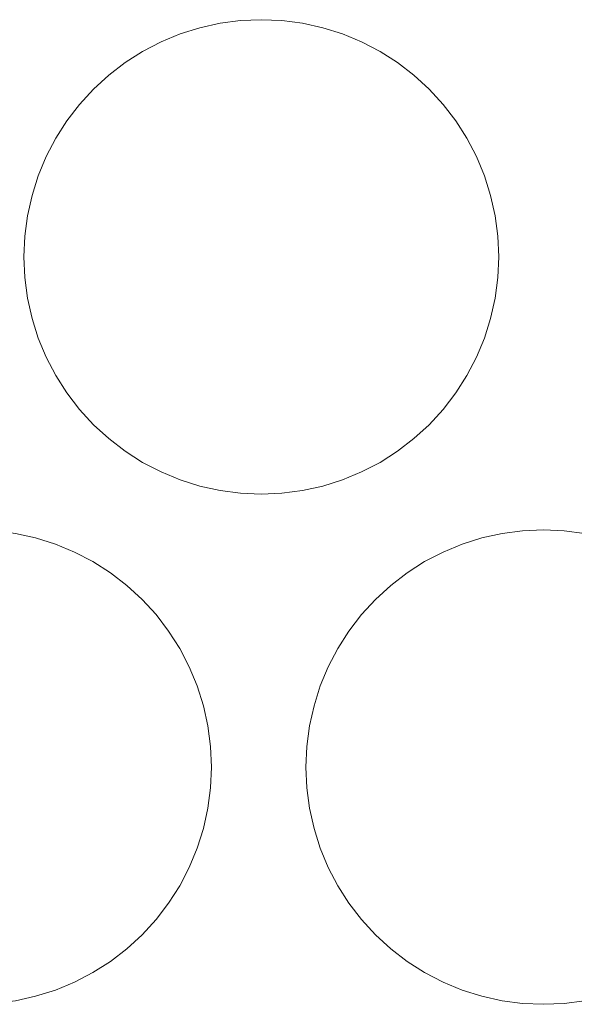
# Model space of a CAD drawing. Header units: millimetres. Extents: x -865 to 866, y -41 to 38.
# Tile 155 of 192: x 535 to 557, y -40 to -2. Entities that reach past the tile are written whole.
import ezdxf

# ---------------------------------------------------------------- set-up
doc = ezdxf.new("R2010")
doc.units = ezdxf.units.MM
doc.header["$LTSCALE"] = 5.08
doc.layers.add('Lighting-LED', color=7, linetype='Continuous', lineweight=5, true_color=0x000000)

# ---------------------------------------------------------------- blocks, each defined once
blk = doc.blocks.new('Group-2-1')
at = {"layer": 'Lighting-LED', "color": 18, "linetype": 'Continuous', "lineweight": 5}
for points, invisible_edges in [([(-25052.595, 11212.431, -183.913), (-25051.803, 11212.607, -183.913), (-25050.999, 11212.713, -183.913), (-25050.188, 11203.448, -183.913)], 12), ([(-25050.999, 11212.713, -180.738), (-25051.803, 11212.607, -180.738), (-25052.595, 11212.431, -180.738), (-25050.188, 11203.448, -180.738)], 12), ([(-25051.803, 11212.607, -180.738), (-25051.803, 11212.607, -183.913), (-25052.595, 11212.431, -183.913), (-25052.595, 11212.431, -180.738)], 5), ([(-25050.999, 11212.713, -180.738), (-25050.999, 11212.713, -183.913), (-25051.803, 11212.607, -183.913), (-25051.803, 11212.607, -180.738)], 5), ([(-25050.999, 11212.713, -183.913), (-25050.188, 11212.748, -183.913), (-25049.378, 11212.713, -183.913), (-25050.188, 11203.448, -183.913)], 12), ([(-25050.188, 11212.748, -180.738), (-25050.188, 11212.748, -183.913), (-25050.999, 11212.713, -183.913), (-25050.999, 11212.713, -180.738)], 5), ([(-25049.378, 11212.713, -180.738), (-25050.188, 11212.748, -180.738), (-25050.999, 11212.713, -180.738), (-25050.188, 11203.448, -180.738)], 12), ([(-25049.378, 11212.713, -180.738), (-25049.378, 11212.713, -183.913), (-25050.188, 11212.748, -183.913), (-25050.188, 11212.748, -180.738)], 5), ([(-25049.378, 11212.713, -183.913), (-25048.573, 11212.607, -183.913), (-25047.781, 11212.431, -183.913), (-25050.188, 11203.448, -183.913)], 12), ([(-25047.781, 11212.431, -180.738), (-25048.573, 11212.607, -180.738), (-25049.378, 11212.713, -180.738), (-25050.188, 11203.448, -180.738)], 12), ([(-25048.573, 11212.607, -180.738), (-25048.573, 11212.607, -183.913), (-25049.378, 11212.713, -183.913), (-25049.378, 11212.713, -180.738)], 5), ([(-25047.781, 11212.431, -180.738), (-25047.781, 11212.431, -183.913), (-25048.573, 11212.607, -183.913), (-25048.573, 11212.607, -180.738)], 5), ([(-25054.118, 11211.877, -183.913), (-25053.369, 11212.188, -183.913), (-25052.595, 11212.431, -183.913), (-25050.188, 11203.448, -183.913)], 12), ([(-25052.595, 11212.431, -180.738), (-25053.369, 11212.188, -180.738), (-25054.118, 11211.877, -180.738), (-25050.188, 11203.448, -180.738)], 12), ([(-25053.369, 11212.188, -180.738), (-25053.369, 11212.188, -183.913), (-25054.118, 11211.877, -183.913), (-25054.118, 11211.877, -180.738)], 5), ([(-25052.595, 11212.431, -180.738), (-25052.595, 11212.431, -183.913), (-25053.369, 11212.188, -183.913), (-25053.369, 11212.188, -180.738)], 5), ([(-25047.781, 11212.431, -183.913), (-25047.007, 11212.188, -183.913), (-25046.258, 11211.877, -183.913), (-25050.188, 11203.448, -183.913)], 12), ([(-25046.258, 11211.877, -180.738), (-25047.007, 11212.188, -180.738), (-25047.781, 11212.431, -180.738), (-25050.188, 11203.448, -180.738)], 12), ([(-25047.007, 11212.188, -180.738), (-25047.007, 11212.188, -183.913), (-25047.781, 11212.431, -183.913), (-25047.781, 11212.431, -180.738)], 5), ([(-25046.258, 11211.877, -180.738), (-25046.258, 11211.877, -183.913), (-25047.007, 11212.188, -183.913), (-25047.007, 11212.188, -180.738)], 5), ([(-25055.522, 11211.066, -183.913), (-25054.838, 11211.502, -183.913), (-25054.118, 11211.877, -183.913), (-25050.188, 11203.448, -183.913)], 12), ([(-25054.118, 11211.877, -180.738), (-25054.838, 11211.502, -180.738), (-25055.522, 11211.066, -180.738), (-25050.188, 11203.448, -180.738)], 12), ([(-25054.118, 11211.877, -180.738), (-25054.118, 11211.877, -183.913), (-25054.838, 11211.502, -183.913), (-25054.838, 11211.502, -180.738)], 5), ([(-25046.258, 11211.877, -183.913), (-25045.538, 11211.502, -183.913), (-25044.854, 11211.066, -183.913), (-25050.188, 11203.448, -183.913)], 12), ([(-25044.854, 11211.066, -180.738), (-25045.538, 11211.502, -180.738), (-25046.258, 11211.877, -180.738), (-25050.188, 11203.448, -180.738)], 12), ([(-25045.538, 11211.502, -180.738), (-25045.538, 11211.502, -183.913), (-25046.258, 11211.877, -183.913), (-25046.258, 11211.877, -180.738)], 5), ([(-25054.838, 11211.502, -180.738), (-25054.838, 11211.502, -183.913), (-25055.522, 11211.066, -183.913), (-25055.522, 11211.066, -180.738)], 5), ([(-25044.854, 11211.066, -180.738), (-25044.854, 11211.066, -183.913), (-25045.538, 11211.502, -183.913), (-25045.538, 11211.502, -180.738)], 5), ([(-25056.764, 11210.024, -183.913), (-25056.166, 11210.573, -183.913), (-25055.522, 11211.066, -183.913), (-25050.188, 11203.448, -183.913)], 12), ([(-25055.522, 11211.066, -180.738), (-25056.166, 11210.573, -180.738), (-25056.764, 11210.024, -180.738), (-25050.188, 11203.448, -180.738)], 12), ([(-25055.522, 11211.066, -180.738), (-25055.522, 11211.066, -183.913), (-25056.166, 11210.573, -183.913), (-25056.166, 11210.573, -180.738)], 5), ([(-25044.854, 11211.066, -183.913), (-25044.21, 11210.573, -183.913), (-25043.612, 11210.024, -183.913), (-25050.188, 11203.448, -183.913)], 12), ([(-25043.612, 11210.024, -180.738), (-25044.21, 11210.573, -180.738), (-25044.854, 11211.066, -180.738), (-25050.188, 11203.448, -180.738)], 12), ([(-25044.21, 11210.573, -180.738), (-25044.21, 11210.573, -183.913), (-25044.854, 11211.066, -183.913), (-25044.854, 11211.066, -180.738)], 5), ([(-25056.166, 11210.573, -180.738), (-25056.166, 11210.573, -183.913), (-25056.764, 11210.024, -183.913), (-25056.764, 11210.024, -180.738)], 5), ([(-25043.612, 11210.024, -180.738), (-25043.612, 11210.024, -183.913), (-25044.21, 11210.573, -183.913), (-25044.21, 11210.573, -180.738)], 5), ([(-25057.806, 11208.783, -183.913), (-25057.312, 11209.426, -183.913), (-25056.764, 11210.024, -183.913), (-25050.188, 11203.448, -183.913)], 12), ([(-25056.764, 11210.024, -180.738), (-25057.312, 11209.426, -180.738), (-25057.806, 11208.783, -180.738), (-25050.188, 11203.448, -180.738)], 12), ([(-25056.764, 11210.024, -180.738), (-25056.764, 11210.024, -183.913), (-25057.312, 11209.426, -183.913), (-25057.312, 11209.426, -180.738)], 5), ([(-25043.612, 11210.024, -183.913), (-25043.064, 11209.426, -183.913), (-25042.57, 11208.783, -183.913), (-25050.188, 11203.448, -183.913)], 12), ([(-25042.57, 11208.783, -180.738), (-25043.064, 11209.426, -180.738), (-25043.612, 11210.024, -180.738), (-25050.188, 11203.448, -180.738)], 12), ([(-25043.064, 11209.426, -180.738), (-25043.064, 11209.426, -183.913), (-25043.612, 11210.024, -183.913), (-25043.612, 11210.024, -180.738)], 5), ([(-25057.312, 11209.426, -180.738), (-25057.312, 11209.426, -183.913), (-25057.806, 11208.783, -183.913), (-25057.806, 11208.783, -180.738)], 5), ([(-25042.57, 11208.783, -180.738), (-25042.57, 11208.783, -183.913), (-25043.064, 11209.426, -183.913), (-25043.064, 11209.426, -180.738)], 5), ([(-25058.617, 11207.379, -183.913), (-25058.242, 11208.098, -183.913), (-25057.806, 11208.783, -183.913), (-25050.188, 11203.448, -183.913)], 12), ([(-25057.806, 11208.783, -180.738), (-25058.242, 11208.098, -180.738), (-25058.617, 11207.379, -180.738), (-25050.188, 11203.448, -180.738)], 12), ([(-25057.806, 11208.783, -180.738), (-25057.806, 11208.783, -183.913), (-25058.242, 11208.098, -183.913), (-25058.242, 11208.098, -180.738)], 5), ([(-25042.57, 11208.783, -183.913), (-25042.134, 11208.098, -183.913), (-25041.759, 11207.379, -183.913), (-25050.188, 11203.448, -183.913)], 12), ([(-25041.759, 11207.379, -180.738), (-25042.134, 11208.098, -180.738), (-25042.57, 11208.783, -180.738), (-25050.188, 11203.448, -180.738)], 12), ([(-25042.134, 11208.098, -180.738), (-25042.134, 11208.098, -183.913), (-25042.57, 11208.783, -183.913), (-25042.57, 11208.783, -180.738)], 5), ([(-25058.242, 11208.098, -180.738), (-25058.242, 11208.098, -183.913), (-25058.617, 11207.379, -183.913), (-25058.617, 11207.379, -180.738)], 5), ([(-25041.759, 11207.379, -180.738), (-25041.759, 11207.379, -183.913), (-25042.134, 11208.098, -183.913), (-25042.134, 11208.098, -180.738)], 5), ([(-25059.171, 11205.855, -183.913), (-25058.927, 11206.629, -183.913), (-25058.617, 11207.379, -183.913), (-25050.188, 11203.448, -183.913)], 12), ([(-25058.617, 11207.379, -180.738), (-25058.927, 11206.629, -180.738), (-25059.171, 11205.855, -180.738), (-25050.188, 11203.448, -180.738)], 12), ([(-25058.617, 11207.379, -180.738), (-25058.617, 11207.379, -183.913), (-25058.927, 11206.629, -183.913), (-25058.927, 11206.629, -180.738)], 5), ([(-25041.759, 11207.379, -183.913), (-25041.449, 11206.629, -183.913), (-25041.205, 11205.855, -183.913), (-25050.188, 11203.448, -183.913)], 12), ([(-25041.205, 11205.855, -180.738), (-25041.449, 11206.629, -180.738), (-25041.759, 11207.379, -180.738), (-25050.188, 11203.448, -180.738)], 12), ([(-25041.449, 11206.629, -180.738), (-25041.449, 11206.629, -183.913), (-25041.759, 11207.379, -183.913), (-25041.759, 11207.379, -180.738)], 5), ([(-25058.927, 11206.629, -180.738), (-25058.927, 11206.629, -183.913), (-25059.171, 11205.855, -183.913), (-25059.171, 11205.855, -180.738)], 5), ([(-25041.205, 11205.855, -180.738), (-25041.205, 11205.855, -183.913), (-25041.449, 11206.629, -183.913), (-25041.449, 11206.629, -180.738)], 5), ([(-25059.453, 11204.259, -183.913), (-25059.347, 11205.063, -183.913), (-25059.171, 11205.855, -183.913), (-25050.188, 11203.448, -183.913)], 12), ([(-25059.171, 11205.855, -180.738), (-25059.347, 11205.063, -180.738), (-25059.453, 11204.259, -180.738), (-25050.188, 11203.448, -180.738)], 12), ([(-25059.171, 11205.855, -180.738), (-25059.171, 11205.855, -183.913), (-25059.347, 11205.063, -183.913), (-25059.347, 11205.063, -180.738)], 5), ([(-25041.205, 11205.855, -183.913), (-25041.029, 11205.063, -183.913), (-25040.923, 11204.259, -183.913), (-25050.188, 11203.448, -183.913)], 12), ([(-25050.188, 11203.448, -180.738), (-25040.923, 11204.259, -180.738), (-25041.029, 11205.063, -180.738), (-25041.205, 11205.855, -180.738)], 9), ([(-25041.029, 11205.063, -180.738), (-25041.029, 11205.063, -183.913), (-25041.205, 11205.855, -183.913), (-25041.205, 11205.855, -180.738)], 5), ([(-25059.347, 11205.063, -180.738), (-25059.347, 11205.063, -183.913), (-25059.453, 11204.259, -183.913), (-25059.453, 11204.259, -180.738)], 5), ([(-25040.923, 11204.259, -180.738), (-25040.923, 11204.259, -183.913), (-25041.029, 11205.063, -183.913), (-25041.029, 11205.063, -180.738)], 5), ([(-25059.453, 11202.638, -183.913), (-25059.488, 11203.448, -183.913), (-25059.453, 11204.259, -183.913), (-25050.188, 11203.448, -183.913)], 12), ([(-25059.453, 11204.259, -180.738), (-25059.453, 11204.259, -183.913), (-25059.488, 11203.448, -183.913), (-25059.488, 11203.448, -180.738)], 5), ([(-25059.453, 11204.259, -180.738), (-25059.488, 11203.448, -180.738), (-25059.453, 11202.638, -180.738), (-25050.188, 11203.448, -180.738)], 12), ([(-25040.923, 11204.259, -183.913), (-25040.888, 11203.448, -183.913), (-25040.923, 11202.638, -183.913), (-25050.188, 11203.448, -183.913)], 12), ([(-25040.923, 11202.638, -180.738), (-25040.888, 11203.448, -180.738), (-25040.923, 11204.259, -180.738), (-25050.188, 11203.448, -180.738)], 12), ([(-25040.888, 11203.448, -180.738), (-25040.888, 11203.448, -183.913), (-25040.923, 11204.259, -183.913), (-25040.923, 11204.259, -180.738)], 5), ([(-25059.488, 11203.448, -180.738), (-25059.488, 11203.448, -183.913), (-25059.453, 11202.638, -183.913), (-25059.453, 11202.638, -180.738)], 5), ([(-25059.171, 11201.041, -183.913), (-25059.347, 11201.833, -183.913), (-25059.453, 11202.638, -183.913), (-25050.188, 11203.448, -183.913)], 12), ([(-25059.453, 11202.638, -180.738), (-25059.347, 11201.833, -180.738), (-25059.171, 11201.041, -180.738), (-25050.188, 11203.448, -180.738)], 12), ([(-25058.617, 11199.518, -183.913), (-25058.927, 11200.268, -183.913), (-25059.171, 11201.041, -183.913), (-25050.188, 11203.448, -183.913)], 12), ([(-25059.171, 11201.041, -180.738), (-25058.927, 11200.268, -180.738), (-25058.617, 11199.518, -180.738), (-25050.188, 11203.448, -180.738)], 12), ([(-25057.806, 11198.114, -183.913), (-25058.242, 11198.798, -183.913), (-25058.617, 11199.518, -183.913), (-25050.188, 11203.448, -183.913)], 12), ([(-25058.617, 11199.518, -180.738), (-25058.242, 11198.798, -180.738), (-25057.806, 11198.114, -180.738), (-25050.188, 11203.448, -180.738)], 12), ([(-25056.764, 11196.872, -183.913), (-25057.312, 11197.47, -183.913), (-25057.806, 11198.114, -183.913), (-25050.188, 11203.448, -183.913)], 12), ([(-25057.806, 11198.114, -180.738), (-25057.312, 11197.47, -180.738), (-25056.764, 11196.872, -180.738), (-25050.188, 11203.448, -180.738)], 12), ([(-25055.522, 11195.83, -183.913), (-25056.166, 11196.324, -183.913), (-25056.764, 11196.872, -183.913), (-25050.188, 11203.448, -183.913)], 12), ([(-25056.764, 11196.872, -180.738), (-25056.166, 11196.324, -180.738), (-25055.522, 11195.83, -180.738), (-25050.188, 11203.448, -180.738)], 12), ([(-25054.118, 11195.02, -183.913), (-25054.838, 11195.394, -183.913), (-25055.522, 11195.83, -183.913), (-25050.188, 11203.448, -183.913)], 12), ([(-25055.522, 11195.83, -180.738), (-25054.838, 11195.394, -180.738), (-25054.118, 11195.02, -180.738), (-25050.188, 11203.448, -180.738)], 12), ([(-25052.595, 11194.465, -183.913), (-25053.369, 11194.709, -183.913), (-25054.118, 11195.02, -183.913), (-25050.188, 11203.448, -183.913)], 12), ([(-25054.118, 11195.02, -180.738), (-25053.369, 11194.709, -180.738), (-25052.595, 11194.465, -180.738), (-25050.188, 11203.448, -180.738)], 12), ([(-25050.999, 11194.184, -183.913), (-25051.803, 11194.29, -183.913), (-25052.595, 11194.465, -183.913), (-25050.188, 11203.448, -183.913)], 12), ([(-25052.595, 11194.465, -180.738), (-25051.803, 11194.29, -180.738), (-25050.999, 11194.184, -180.738), (-25050.188, 11203.448, -180.738)], 12), ([(-25049.378, 11194.184, -183.913), (-25050.188, 11194.148, -183.913), (-25050.999, 11194.184, -183.913), (-25050.188, 11203.448, -183.913)], 12), ([(-25050.999, 11194.184, -180.738), (-25050.188, 11194.148, -180.738), (-25049.378, 11194.184, -180.738), (-25050.188, 11203.448, -180.738)], 12), ([(-25050.188, 11203.448, -183.913), (-25040.923, 11202.638, -183.913), (-25041.029, 11201.833, -183.913), (-25041.205, 11201.041, -183.913)], 9), ([(-25041.205, 11201.041, -183.913), (-25041.449, 11200.268, -183.913), (-25041.759, 11199.518, -183.913), (-25050.188, 11203.448, -183.913)], 12), ([(-25041.759, 11199.518, -183.913), (-25042.134, 11198.798, -183.913), (-25042.57, 11198.114, -183.913), (-25050.188, 11203.448, -183.913)], 12), ([(-25042.57, 11198.114, -183.913), (-25043.064, 11197.47, -183.913), (-25043.612, 11196.872, -183.913), (-25050.188, 11203.448, -183.913)], 12), ([(-25043.612, 11196.872, -183.913), (-25044.21, 11196.324, -183.913), (-25044.854, 11195.83, -183.913), (-25050.188, 11203.448, -183.913)], 12), ([(-25044.854, 11195.83, -183.913), (-25045.538, 11195.394, -183.913), (-25046.258, 11195.02, -183.913), (-25050.188, 11203.448, -183.913)], 12), ([(-25046.258, 11195.02, -183.913), (-25047.007, 11194.709, -183.913), (-25047.781, 11194.465, -183.913), (-25050.188, 11203.448, -183.913)], 12), ([(-25047.781, 11194.465, -183.913), (-25048.573, 11194.29, -183.913), (-25049.378, 11194.184, -183.913), (-25050.188, 11203.448, -183.913)], 12), ([(-25049.378, 11194.184, -180.738), (-25048.573, 11194.29, -180.738), (-25047.781, 11194.465, -180.738), (-25050.188, 11203.448, -180.738)], 12), ([(-25047.781, 11194.465, -180.738), (-25047.007, 11194.709, -180.738), (-25046.258, 11195.02, -180.738), (-25050.188, 11203.448, -180.738)], 12), ([(-25046.258, 11195.02, -180.738), (-25045.538, 11195.394, -180.738), (-25044.854, 11195.83, -180.738), (-25050.188, 11203.448, -180.738)], 12), ([(-25044.854, 11195.83, -180.738), (-25044.21, 11196.324, -180.738), (-25043.612, 11196.872, -180.738), (-25050.188, 11203.448, -180.738)], 12), ([(-25043.612, 11196.872, -180.738), (-25043.064, 11197.47, -180.738), (-25042.57, 11198.114, -180.738), (-25050.188, 11203.448, -180.738)], 12), ([(-25042.57, 11198.114, -180.738), (-25042.134, 11198.798, -180.738), (-25041.759, 11199.518, -180.738), (-25050.188, 11203.448, -180.738)], 12), ([(-25041.759, 11199.518, -180.738), (-25041.449, 11200.268, -180.738), (-25041.205, 11201.041, -180.738), (-25050.188, 11203.448, -180.738)], 12), ([(-25041.205, 11201.041, -180.738), (-25041.029, 11201.833, -180.738), (-25040.923, 11202.638, -180.738), (-25050.188, 11203.448, -180.738)], 12), ([(-25040.923, 11202.638, -180.738), (-25040.923, 11202.638, -183.913), (-25040.888, 11203.448, -183.913), (-25040.888, 11203.448, -180.738)], 5), ([(-25059.453, 11202.638, -180.738), (-25059.453, 11202.638, -183.913), (-25059.347, 11201.833, -183.913), (-25059.347, 11201.833, -180.738)], 5), ([(-25041.029, 11201.833, -180.738), (-25041.029, 11201.833, -183.913), (-25040.923, 11202.638, -183.913), (-25040.923, 11202.638, -180.738)], 5), ([(-25059.347, 11201.833, -180.738), (-25059.347, 11201.833, -183.913), (-25059.171, 11201.041, -183.913), (-25059.171, 11201.041, -180.738)], 5), ([(-25041.205, 11201.041, -180.738), (-25041.205, 11201.041, -183.913), (-25041.029, 11201.833, -183.913), (-25041.029, 11201.833, -180.738)], 5), ([(-25059.171, 11201.041, -180.738), (-25059.171, 11201.041, -183.913), (-25058.927, 11200.268, -183.913), (-25058.927, 11200.268, -180.738)], 5), ([(-25041.449, 11200.268, -180.738), (-25041.449, 11200.268, -183.913), (-25041.205, 11201.041, -183.913), (-25041.205, 11201.041, -180.738)], 5), ([(-25058.927, 11200.268, -180.738), (-25058.927, 11200.268, -183.913), (-25058.617, 11199.518, -183.913), (-25058.617, 11199.518, -180.738)], 5), ([(-25041.759, 11199.518, -180.738), (-25041.759, 11199.518, -183.913), (-25041.449, 11200.268, -183.913), (-25041.449, 11200.268, -180.738)], 5), ([(-25058.617, 11199.518, -180.738), (-25058.617, 11199.518, -183.913), (-25058.242, 11198.798, -183.913), (-25058.242, 11198.798, -180.738)], 5), ([(-25042.134, 11198.798, -180.738), (-25042.134, 11198.798, -183.913), (-25041.759, 11199.518, -183.913), (-25041.759, 11199.518, -180.738)], 5), ([(-25058.242, 11198.798, -180.738), (-25058.242, 11198.798, -183.913), (-25057.806, 11198.114, -183.913), (-25057.806, 11198.114, -180.738)], 5), ([(-25042.57, 11198.114, -180.738), (-25042.57, 11198.114, -183.913), (-25042.134, 11198.798, -183.913), (-25042.134, 11198.798, -180.738)], 5), ([(-25057.806, 11198.114, -180.738), (-25057.806, 11198.114, -183.913), (-25057.312, 11197.47, -183.913), (-25057.312, 11197.47, -180.738)], 5), ([(-25043.064, 11197.47, -180.738), (-25043.064, 11197.47, -183.913), (-25042.57, 11198.114, -183.913), (-25042.57, 11198.114, -180.738)], 5), ([(-25057.312, 11197.47, -180.738), (-25057.312, 11197.47, -183.913), (-25056.764, 11196.872, -183.913), (-25056.764, 11196.872, -180.738)], 5), ([(-25043.612, 11196.872, -180.738), (-25043.612, 11196.872, -183.913), (-25043.064, 11197.47, -183.913), (-25043.064, 11197.47, -180.738)], 5), ([(-25056.764, 11196.872, -180.738), (-25056.764, 11196.872, -183.913), (-25056.166, 11196.324, -183.913), (-25056.166, 11196.324, -180.738)], 5), ([(-25044.21, 11196.324, -180.738), (-25044.21, 11196.324, -183.913), (-25043.612, 11196.872, -183.913), (-25043.612, 11196.872, -180.738)], 5), ([(-25056.166, 11196.324, -180.738), (-25056.166, 11196.324, -183.913), (-25055.522, 11195.83, -183.913), (-25055.522, 11195.83, -180.738)], 5), ([(-25044.854, 11195.83, -180.738), (-25044.854, 11195.83, -183.913), (-25044.21, 11196.324, -183.913), (-25044.21, 11196.324, -180.738)], 5), ([(-25055.522, 11195.83, -180.738), (-25055.522, 11195.83, -183.913), (-25054.838, 11195.394, -183.913), (-25054.838, 11195.394, -180.738)], 5), ([(-25045.538, 11195.394, -180.738), (-25045.538, 11195.394, -183.913), (-25044.854, 11195.83, -183.913), (-25044.854, 11195.83, -180.738)], 5), ([(-25054.838, 11195.394, -180.738), (-25054.838, 11195.394, -183.913), (-25054.118, 11195.02, -183.913), (-25054.118, 11195.02, -180.738)], 5), ([(-25046.258, 11195.02, -180.738), (-25046.258, 11195.02, -183.913), (-25045.538, 11195.394, -183.913), (-25045.538, 11195.394, -180.738)], 5), ([(-25054.118, 11195.02, -180.738), (-25054.118, 11195.02, -183.913), (-25053.369, 11194.709, -183.913), (-25053.369, 11194.709, -180.738)], 5), ([(-25047.007, 11194.709, -180.738), (-25047.007, 11194.709, -183.913), (-25046.258, 11195.02, -183.913), (-25046.258, 11195.02, -180.738)], 5), ([(-25053.369, 11194.709, -180.738), (-25053.369, 11194.709, -183.913), (-25052.595, 11194.465, -183.913), (-25052.595, 11194.465, -180.738)], 5), ([(-25052.595, 11194.465, -180.738), (-25052.595, 11194.465, -183.913), (-25051.803, 11194.29, -183.913), (-25051.803, 11194.29, -180.738)], 5), ([(-25048.573, 11194.29, -180.738), (-25048.573, 11194.29, -183.913), (-25047.781, 11194.465, -183.913), (-25047.781, 11194.465, -180.738)], 5), ([(-25047.781, 11194.465, -180.738), (-25047.781, 11194.465, -183.913), (-25047.007, 11194.709, -183.913), (-25047.007, 11194.709, -180.738)], 5), ([(-25051.803, 11194.29, -180.738), (-25051.803, 11194.29, -183.913), (-25050.999, 11194.184, -183.913), (-25050.999, 11194.184, -180.738)], 5), ([(-25050.999, 11194.184, -180.738), (-25050.999, 11194.184, -183.913), (-25050.188, 11194.148, -183.913), (-25050.188, 11194.148, -180.738)], 5), ([(-25050.188, 11194.148, -180.738), (-25050.188, 11194.148, -183.913), (-25049.378, 11194.184, -183.913), (-25049.378, 11194.184, -180.738)], 5), ([(-25049.378, 11194.184, -180.738), (-25049.378, 11194.184, -183.913), (-25048.573, 11194.29, -183.913), (-25048.573, 11194.29, -180.738)], 5), ([(-25060.628, 11192.713, -183.913), (-25059.823, 11192.607, -183.913), (-25059.031, 11192.431, -183.913), (-25061.438, 11183.448, -183.913)], 12), ([(-25059.031, 11192.431, -180.738), (-25059.823, 11192.607, -180.738), (-25060.628, 11192.713, -180.738), (-25061.438, 11183.448, -180.738)], 12), ([(-25059.031, 11192.431, -180.738), (-25059.031, 11192.431, -183.913), (-25059.823, 11192.607, -183.913), (-25059.823, 11192.607, -180.738)], 5), ([(-25041.545, 11192.431, -183.913), (-25040.753, 11192.607, -183.913), (-25039.949, 11192.713, -183.913), (-25039.138, 11183.448, -183.913)], 12), ([(-25039.949, 11192.713, -180.738), (-25040.753, 11192.607, -180.738), (-25041.545, 11192.431, -180.738), (-25039.138, 11183.448, -180.738)], 12), ([(-25040.753, 11192.607, -180.738), (-25040.753, 11192.607, -183.913), (-25041.545, 11192.431, -183.913), (-25041.545, 11192.431, -180.738)], 5), ([(-25039.949, 11192.713, -180.738), (-25039.949, 11192.713, -183.913), (-25040.753, 11192.607, -183.913), (-25040.753, 11192.607, -180.738)], 5), ([(-25039.949, 11192.713, -183.913), (-25039.138, 11192.748, -183.913), (-25038.328, 11192.713, -183.913), (-25039.138, 11183.448, -183.913)], 12), ([(-25039.138, 11192.748, -180.738), (-25039.138, 11192.748, -183.913), (-25039.949, 11192.713, -183.913), (-25039.949, 11192.713, -180.738)], 5), ([(-25038.328, 11192.713, -180.738), (-25039.138, 11192.748, -180.738), (-25039.949, 11192.713, -180.738), (-25039.138, 11183.448, -180.738)], 12), ([(-25038.328, 11192.713, -180.738), (-25038.328, 11192.713, -183.913), (-25039.138, 11192.748, -183.913), (-25039.138, 11192.748, -180.738)], 5), ([(-25038.328, 11192.713, -183.913), (-25037.523, 11192.607, -183.913), (-25036.731, 11192.431, -183.913), (-25039.138, 11183.448, -183.913)], 12), ([(-25036.731, 11192.431, -180.738), (-25037.523, 11192.607, -180.738), (-25038.328, 11192.713, -180.738), (-25039.138, 11183.448, -180.738)], 12), ([(-25037.523, 11192.607, -180.738), (-25037.523, 11192.607, -183.913), (-25038.328, 11192.713, -183.913), (-25038.328, 11192.713, -180.738)], 5), ([(-25059.031, 11192.431, -183.913), (-25058.257, 11192.188, -183.913), (-25057.508, 11191.877, -183.913), (-25061.438, 11183.448, -183.913)], 12), ([(-25057.508, 11191.877, -180.738), (-25058.257, 11192.188, -180.738), (-25059.031, 11192.431, -180.738), (-25061.438, 11183.448, -180.738)], 12), ([(-25058.257, 11192.188, -180.738), (-25058.257, 11192.188, -183.913), (-25059.031, 11192.431, -183.913), (-25059.031, 11192.431, -180.738)], 5), ([(-25057.508, 11191.877, -180.738), (-25057.508, 11191.877, -183.913), (-25058.257, 11192.188, -183.913), (-25058.257, 11192.188, -180.738)], 5), ([(-25043.068, 11191.877, -183.913), (-25042.319, 11192.188, -183.913), (-25041.545, 11192.431, -183.913), (-25039.138, 11183.448, -183.913)], 12), ([(-25041.545, 11192.431, -180.738), (-25042.319, 11192.188, -180.738), (-25043.068, 11191.877, -180.738), (-25039.138, 11183.448, -180.738)], 12), ([(-25042.319, 11192.188, -180.738), (-25042.319, 11192.188, -183.913), (-25043.068, 11191.877, -183.913), (-25043.068, 11191.877, -180.738)], 5), ([(-25041.545, 11192.431, -180.738), (-25041.545, 11192.431, -183.913), (-25042.319, 11192.188, -183.913), (-25042.319, 11192.188, -180.738)], 5), ([(-25036.731, 11192.431, -183.913), (-25035.957, 11192.188, -183.913), (-25035.208, 11191.877, -183.913), (-25039.138, 11183.448, -183.913)], 12), ([(-25035.208, 11191.877, -180.738), (-25035.957, 11192.188, -180.738), (-25036.731, 11192.431, -180.738), (-25039.138, 11183.448, -180.738)], 12), ([(-25057.508, 11191.877, -183.913), (-25056.788, 11191.502, -183.913), (-25056.104, 11191.066, -183.913), (-25061.438, 11183.448, -183.913)], 12), ([(-25056.104, 11191.066, -180.738), (-25056.788, 11191.502, -180.738), (-25057.508, 11191.877, -180.738), (-25061.438, 11183.448, -180.738)], 12), ([(-25056.788, 11191.502, -180.738), (-25056.788, 11191.502, -183.913), (-25057.508, 11191.877, -183.913), (-25057.508, 11191.877, -180.738)], 5), ([(-25044.472, 11191.066, -183.913), (-25043.788, 11191.502, -183.913), (-25043.068, 11191.877, -183.913), (-25039.138, 11183.448, -183.913)], 12), ([(-25043.068, 11191.877, -180.738), (-25043.788, 11191.502, -180.738), (-25044.472, 11191.066, -180.738), (-25039.138, 11183.448, -180.738)], 12), ([(-25043.068, 11191.877, -180.738), (-25043.068, 11191.877, -183.913), (-25043.788, 11191.502, -183.913), (-25043.788, 11191.502, -180.738)], 5), ([(-25035.208, 11191.877, -183.913), (-25034.488, 11191.502, -183.913), (-25033.804, 11191.066, -183.913), (-25039.138, 11183.448, -183.913)], 12), ([(-25033.804, 11191.066, -180.738), (-25034.488, 11191.502, -180.738), (-25035.208, 11191.877, -180.738), (-25039.138, 11183.448, -180.738)], 12), ([(-25056.104, 11191.066, -180.738), (-25056.104, 11191.066, -183.913), (-25056.788, 11191.502, -183.913), (-25056.788, 11191.502, -180.738)], 5), ([(-25043.788, 11191.502, -180.738), (-25043.788, 11191.502, -183.913), (-25044.472, 11191.066, -183.913), (-25044.472, 11191.066, -180.738)], 5), ([(-25056.104, 11191.066, -183.913), (-25055.46, 11190.573, -183.913), (-25054.862, 11190.024, -183.913), (-25061.438, 11183.448, -183.913)], 12), ([(-25054.862, 11190.024, -180.738), (-25055.46, 11190.573, -180.738), (-25056.104, 11191.066, -180.738), (-25061.438, 11183.448, -180.738)], 12), ([(-25055.46, 11190.573, -180.738), (-25055.46, 11190.573, -183.913), (-25056.104, 11191.066, -183.913), (-25056.104, 11191.066, -180.738)], 5), ([(-25045.714, 11190.024, -183.913), (-25045.116, 11190.573, -183.913), (-25044.472, 11191.066, -183.913), (-25039.138, 11183.448, -183.913)], 12), ([(-25044.472, 11191.066, -180.738), (-25045.116, 11190.573, -180.738), (-25045.714, 11190.024, -180.738), (-25039.138, 11183.448, -180.738)], 12), ([(-25044.472, 11191.066, -180.738), (-25044.472, 11191.066, -183.913), (-25045.116, 11190.573, -183.913), (-25045.116, 11190.573, -180.738)], 5), ([(-25033.804, 11191.066, -183.913), (-25033.16, 11190.573, -183.913), (-25032.562, 11190.024, -183.913), (-25039.138, 11183.448, -183.913)], 12), ([(-25032.562, 11190.024, -180.738), (-25033.16, 11190.573, -180.738), (-25033.804, 11191.066, -180.738), (-25039.138, 11183.448, -180.738)], 12), ([(-25054.862, 11190.024, -180.738), (-25054.862, 11190.024, -183.913), (-25055.46, 11190.573, -183.913), (-25055.46, 11190.573, -180.738)], 5), ([(-25045.116, 11190.573, -180.738), (-25045.116, 11190.573, -183.913), (-25045.714, 11190.024, -183.913), (-25045.714, 11190.024, -180.738)], 5), ([(-25054.862, 11190.024, -183.913), (-25054.314, 11189.426, -183.913), (-25053.82, 11188.783, -183.913), (-25061.438, 11183.448, -183.913)], 12), ([(-25053.82, 11188.783, -180.738), (-25054.314, 11189.426, -180.738), (-25054.862, 11190.024, -180.738), (-25061.438, 11183.448, -180.738)], 12), ([(-25054.314, 11189.426, -180.738), (-25054.314, 11189.426, -183.913), (-25054.862, 11190.024, -183.913), (-25054.862, 11190.024, -180.738)], 5), ([(-25046.756, 11188.783, -183.913), (-25046.262, 11189.426, -183.913), (-25045.714, 11190.024, -183.913), (-25039.138, 11183.448, -183.913)], 12), ([(-25045.714, 11190.024, -180.738), (-25046.262, 11189.426, -180.738), (-25046.756, 11188.783, -180.738), (-25039.138, 11183.448, -180.738)], 12), ([(-25045.714, 11190.024, -180.738), (-25045.714, 11190.024, -183.913), (-25046.262, 11189.426, -183.913), (-25046.262, 11189.426, -180.738)], 5), ([(-25032.562, 11190.024, -183.913), (-25032.014, 11189.426, -183.913), (-25031.52, 11188.783, -183.913), (-25039.138, 11183.448, -183.913)], 12), ([(-25031.52, 11188.783, -180.738), (-25032.014, 11189.426, -180.738), (-25032.562, 11190.024, -180.738), (-25039.138, 11183.448, -180.738)], 12), ([(-25053.82, 11188.783, -180.738), (-25053.82, 11188.783, -183.913), (-25054.314, 11189.426, -183.913), (-25054.314, 11189.426, -180.738)], 5), ([(-25046.262, 11189.426, -180.738), (-25046.262, 11189.426, -183.913), (-25046.756, 11188.783, -183.913), (-25046.756, 11188.783, -180.738)], 5), ([(-25053.82, 11188.783, -183.913), (-25053.384, 11188.098, -183.913), (-25053.009, 11187.379, -183.913), (-25061.438, 11183.448, -183.913)], 12), ([(-25053.009, 11187.379, -180.738), (-25053.384, 11188.098, -180.738), (-25053.82, 11188.783, -180.738), (-25061.438, 11183.448, -180.738)], 12), ([(-25053.384, 11188.098, -180.738), (-25053.384, 11188.098, -183.913), (-25053.82, 11188.783, -183.913), (-25053.82, 11188.783, -180.738)], 5), ([(-25047.567, 11187.379, -183.913), (-25047.192, 11188.098, -183.913), (-25046.756, 11188.783, -183.913), (-25039.138, 11183.448, -183.913)], 12), ([(-25046.756, 11188.783, -180.738), (-25047.192, 11188.098, -180.738), (-25047.567, 11187.379, -180.738), (-25039.138, 11183.448, -180.738)], 12), ([(-25046.756, 11188.783, -180.738), (-25046.756, 11188.783, -183.913), (-25047.192, 11188.098, -183.913), (-25047.192, 11188.098, -180.738)], 5), ([(-25031.52, 11188.783, -183.913), (-25031.084, 11188.098, -183.913), (-25030.709, 11187.379, -183.913), (-25039.138, 11183.448, -183.913)], 12), ([(-25030.709, 11187.379, -180.738), (-25031.084, 11188.098, -180.738), (-25031.52, 11188.783, -180.738), (-25039.138, 11183.448, -180.738)], 12), ([(-25053.009, 11187.379, -180.738), (-25053.009, 11187.379, -183.913), (-25053.384, 11188.098, -183.913), (-25053.384, 11188.098, -180.738)], 5), ([(-25047.192, 11188.098, -180.738), (-25047.192, 11188.098, -183.913), (-25047.567, 11187.379, -183.913), (-25047.567, 11187.379, -180.738)], 5), ([(-25053.009, 11187.379, -183.913), (-25052.699, 11186.629, -183.913), (-25052.455, 11185.855, -183.913), (-25061.438, 11183.448, -183.913)], 12), ([(-25052.455, 11185.855, -180.738), (-25052.699, 11186.629, -180.738), (-25053.009, 11187.379, -180.738), (-25061.438, 11183.448, -180.738)], 12), ([(-25052.699, 11186.629, -180.738), (-25052.699, 11186.629, -183.913), (-25053.009, 11187.379, -183.913), (-25053.009, 11187.379, -180.738)], 5), ([(-25048.121, 11185.855, -183.913), (-25047.877, 11186.629, -183.913), (-25047.567, 11187.379, -183.913), (-25039.138, 11183.448, -183.913)], 12), ([(-25047.567, 11187.379, -180.738), (-25047.877, 11186.629, -180.738), (-25048.121, 11185.855, -180.738), (-25039.138, 11183.448, -180.738)], 12), ([(-25047.567, 11187.379, -180.738), (-25047.567, 11187.379, -183.913), (-25047.877, 11186.629, -183.913), (-25047.877, 11186.629, -180.738)], 5), ([(-25030.709, 11187.379, -183.913), (-25030.399, 11186.629, -183.913), (-25030.155, 11185.855, -183.913), (-25039.138, 11183.448, -183.913)], 12), ([(-25030.155, 11185.855, -180.738), (-25030.399, 11186.629, -180.738), (-25030.709, 11187.379, -180.738), (-25039.138, 11183.448, -180.738)], 12), ([(-25052.455, 11185.855, -180.738), (-25052.455, 11185.855, -183.913), (-25052.699, 11186.629, -183.913), (-25052.699, 11186.629, -180.738)], 5), ([(-25047.877, 11186.629, -180.738), (-25047.877, 11186.629, -183.913), (-25048.121, 11185.855, -183.913), (-25048.121, 11185.855, -180.738)], 5), ([(-25052.455, 11185.855, -183.913), (-25052.279, 11185.063, -183.913), (-25052.173, 11184.259, -183.913), (-25061.438, 11183.448, -183.913)], 12), ([(-25061.438, 11183.448, -180.738), (-25052.173, 11184.259, -180.738), (-25052.279, 11185.063, -180.738), (-25052.455, 11185.855, -180.738)], 9), ([(-25052.279, 11185.063, -180.738), (-25052.279, 11185.063, -183.913), (-25052.455, 11185.855, -183.913), (-25052.455, 11185.855, -180.738)], 5), ([(-25048.403, 11184.259, -183.913), (-25048.297, 11185.063, -183.913), (-25048.121, 11185.855, -183.913), (-25039.138, 11183.448, -183.913)], 12), ([(-25048.121, 11185.855, -180.738), (-25048.297, 11185.063, -180.738), (-25048.403, 11184.259, -180.738), (-25039.138, 11183.448, -180.738)], 12), ([(-25048.121, 11185.855, -180.738), (-25048.121, 11185.855, -183.913), (-25048.297, 11185.063, -183.913), (-25048.297, 11185.063, -180.738)], 5), ([(-25030.155, 11185.855, -183.913), (-25029.979, 11185.063, -183.913), (-25029.873, 11184.259, -183.913), (-25039.138, 11183.448, -183.913)], 12), ([(-25039.138, 11183.448, -180.738), (-25029.873, 11184.259, -180.738), (-25029.979, 11185.063, -180.738), (-25030.155, 11185.855, -180.738)], 9), ([(-25052.173, 11184.259, -180.738), (-25052.173, 11184.259, -183.913), (-25052.279, 11185.063, -183.913), (-25052.279, 11185.063, -180.738)], 5), ([(-25048.297, 11185.063, -180.738), (-25048.297, 11185.063, -183.913), (-25048.403, 11184.259, -183.913), (-25048.403, 11184.259, -180.738)], 5), ([(-25052.173, 11184.259, -183.913), (-25052.138, 11183.448, -183.913), (-25052.173, 11182.638, -183.913), (-25061.438, 11183.448, -183.913)], 12), ([(-25052.173, 11182.638, -180.738), (-25052.138, 11183.448, -180.738), (-25052.173, 11184.259, -180.738), (-25061.438, 11183.448, -180.738)], 12), ([(-25052.138, 11183.448, -180.738), (-25052.138, 11183.448, -183.913), (-25052.173, 11184.259, -183.913), (-25052.173, 11184.259, -180.738)], 5), ([(-25048.403, 11182.638, -183.913), (-25048.438, 11183.448, -183.913), (-25048.403, 11184.259, -183.913), (-25039.138, 11183.448, -183.913)], 12), ([(-25048.403, 11184.259, -180.738), (-25048.403, 11184.259, -183.913), (-25048.438, 11183.448, -183.913), (-25048.438, 11183.448, -180.738)], 5), ([(-25048.403, 11184.259, -180.738), (-25048.438, 11183.448, -180.738), (-25048.403, 11182.638, -180.738), (-25039.138, 11183.448, -180.738)], 12), ([(-25029.873, 11184.259, -183.913), (-25029.838, 11183.448, -183.913), (-25029.873, 11182.638, -183.913), (-25039.138, 11183.448, -183.913)], 12), ([(-25029.873, 11182.638, -180.738), (-25029.838, 11183.448, -180.738), (-25029.873, 11184.259, -180.738), (-25039.138, 11183.448, -180.738)], 12), ([(-25061.438, 11183.448, -183.913), (-25052.173, 11182.638, -183.913), (-25052.279, 11181.833, -183.913), (-25052.455, 11181.041, -183.913)], 9), ([(-25052.455, 11181.041, -183.913), (-25052.699, 11180.268, -183.913), (-25053.009, 11179.518, -183.913), (-25061.438, 11183.448, -183.913)], 12), ([(-25053.009, 11179.518, -183.913), (-25053.384, 11178.798, -183.913), (-25053.82, 11178.114, -183.913), (-25061.438, 11183.448, -183.913)], 12), ([(-25053.82, 11178.114, -183.913), (-25054.314, 11177.47, -183.913), (-25054.862, 11176.872, -183.913), (-25061.438, 11183.448, -183.913)], 12), ([(-25054.862, 11176.872, -183.913), (-25055.46, 11176.324, -183.913), (-25056.104, 11175.83, -183.913), (-25061.438, 11183.448, -183.913)], 12), ([(-25056.104, 11175.83, -183.913), (-25056.788, 11175.394, -183.913), (-25057.508, 11175.02, -183.913), (-25061.438, 11183.448, -183.913)], 12), ([(-25057.508, 11175.02, -183.913), (-25058.257, 11174.709, -183.913), (-25059.031, 11174.465, -183.913), (-25061.438, 11183.448, -183.913)], 12), ([(-25059.031, 11174.465, -183.913), (-25059.823, 11174.29, -183.913), (-25060.628, 11174.184, -183.913), (-25061.438, 11183.448, -183.913)], 12), ([(-25060.628, 11174.184, -180.738), (-25059.823, 11174.29, -180.738), (-25059.031, 11174.465, -180.738), (-25061.438, 11183.448, -180.738)], 12), ([(-25059.031, 11174.465, -180.738), (-25058.257, 11174.709, -180.738), (-25057.508, 11175.02, -180.738), (-25061.438, 11183.448, -180.738)], 12), ([(-25057.508, 11175.02, -180.738), (-25056.788, 11175.394, -180.738), (-25056.104, 11175.83, -180.738), (-25061.438, 11183.448, -180.738)], 12), ([(-25056.104, 11175.83, -180.738), (-25055.46, 11176.324, -180.738), (-25054.862, 11176.872, -180.738), (-25061.438, 11183.448, -180.738)], 12), ([(-25054.862, 11176.872, -180.738), (-25054.314, 11177.47, -180.738), (-25053.82, 11178.114, -180.738), (-25061.438, 11183.448, -180.738)], 12), ([(-25053.82, 11178.114, -180.738), (-25053.384, 11178.798, -180.738), (-25053.009, 11179.518, -180.738), (-25061.438, 11183.448, -180.738)], 12), ([(-25053.009, 11179.518, -180.738), (-25052.699, 11180.268, -180.738), (-25052.455, 11181.041, -180.738), (-25061.438, 11183.448, -180.738)], 12), ([(-25052.455, 11181.041, -180.738), (-25052.279, 11181.833, -180.738), (-25052.173, 11182.638, -180.738), (-25061.438, 11183.448, -180.738)], 12), ([(-25052.173, 11182.638, -180.738), (-25052.173, 11182.638, -183.913), (-25052.138, 11183.448, -183.913), (-25052.138, 11183.448, -180.738)], 5), ([(-25048.438, 11183.448, -180.738), (-25048.438, 11183.448, -183.913), (-25048.403, 11182.638, -183.913), (-25048.403, 11182.638, -180.738)], 5), ([(-25048.121, 11181.041, -183.913), (-25048.297, 11181.833, -183.913), (-25048.403, 11182.638, -183.913), (-25039.138, 11183.448, -183.913)], 12), ([(-25048.403, 11182.638, -180.738), (-25048.297, 11181.833, -180.738), (-25048.121, 11181.041, -180.738), (-25039.138, 11183.448, -180.738)], 12), ([(-25047.567, 11179.518, -183.913), (-25047.877, 11180.268, -183.913), (-25048.121, 11181.041, -183.913), (-25039.138, 11183.448, -183.913)], 12), ([(-25048.121, 11181.041, -180.738), (-25047.877, 11180.268, -180.738), (-25047.567, 11179.518, -180.738), (-25039.138, 11183.448, -180.738)], 12), ([(-25046.756, 11178.114, -183.913), (-25047.192, 11178.798, -183.913), (-25047.567, 11179.518, -183.913), (-25039.138, 11183.448, -183.913)], 12), ([(-25047.567, 11179.518, -180.738), (-25047.192, 11178.798, -180.738), (-25046.756, 11178.114, -180.738), (-25039.138, 11183.448, -180.738)], 12), ([(-25045.714, 11176.872, -183.913), (-25046.262, 11177.47, -183.913), (-25046.756, 11178.114, -183.913), (-25039.138, 11183.448, -183.913)], 12), ([(-25046.756, 11178.114, -180.738), (-25046.262, 11177.47, -180.738), (-25045.714, 11176.872, -180.738), (-25039.138, 11183.448, -180.738)], 12), ([(-25044.472, 11175.83, -183.913), (-25045.116, 11176.324, -183.913), (-25045.714, 11176.872, -183.913), (-25039.138, 11183.448, -183.913)], 12), ([(-25045.714, 11176.872, -180.738), (-25045.116, 11176.324, -180.738), (-25044.472, 11175.83, -180.738), (-25039.138, 11183.448, -180.738)], 12), ([(-25043.068, 11175.02, -183.913), (-25043.788, 11175.394, -183.913), (-25044.472, 11175.83, -183.913), (-25039.138, 11183.448, -183.913)], 12), ([(-25044.472, 11175.83, -180.738), (-25043.788, 11175.394, -180.738), (-25043.068, 11175.02, -180.738), (-25039.138, 11183.448, -180.738)], 12), ([(-25041.545, 11174.465, -183.913), (-25042.319, 11174.709, -183.913), (-25043.068, 11175.02, -183.913), (-25039.138, 11183.448, -183.913)], 12), ([(-25043.068, 11175.02, -180.738), (-25042.319, 11174.709, -180.738), (-25041.545, 11174.465, -180.738), (-25039.138, 11183.448, -180.738)], 12), ([(-25039.949, 11174.184, -183.913), (-25040.753, 11174.29, -183.913), (-25041.545, 11174.465, -183.913), (-25039.138, 11183.448, -183.913)], 12), ([(-25041.545, 11174.465, -180.738), (-25040.753, 11174.29, -180.738), (-25039.949, 11174.184, -180.738), (-25039.138, 11183.448, -180.738)], 12), ([(-25038.328, 11174.184, -183.913), (-25039.138, 11174.148, -183.913), (-25039.949, 11174.184, -183.913), (-25039.138, 11183.448, -183.913)], 12), ([(-25039.949, 11174.184, -180.738), (-25039.138, 11174.148, -180.738), (-25038.328, 11174.184, -180.738), (-25039.138, 11183.448, -180.738)], 12), ([(-25039.138, 11183.448, -183.913), (-25029.873, 11182.638, -183.913), (-25029.979, 11181.833, -183.913), (-25030.155, 11181.041, -183.913)], 9), ([(-25030.155, 11181.041, -183.913), (-25030.399, 11180.268, -183.913), (-25030.709, 11179.518, -183.913), (-25039.138, 11183.448, -183.913)], 12), ([(-25030.709, 11179.518, -183.913), (-25031.084, 11178.798, -183.913), (-25031.52, 11178.114, -183.913), (-25039.138, 11183.448, -183.913)], 12), ([(-25031.52, 11178.114, -183.913), (-25032.014, 11177.47, -183.913), (-25032.562, 11176.872, -183.913), (-25039.138, 11183.448, -183.913)], 12), ([(-25032.562, 11176.872, -183.913), (-25033.16, 11176.324, -183.913), (-25033.804, 11175.83, -183.913), (-25039.138, 11183.448, -183.913)], 12), ([(-25033.804, 11175.83, -183.913), (-25034.488, 11175.394, -183.913), (-25035.208, 11175.02, -183.913), (-25039.138, 11183.448, -183.913)], 12), ([(-25035.208, 11175.02, -183.913), (-25035.957, 11174.709, -183.913), (-25036.731, 11174.465, -183.913), (-25039.138, 11183.448, -183.913)], 12), ([(-25036.731, 11174.465, -183.913), (-25037.523, 11174.29, -183.913), (-25038.328, 11174.184, -183.913), (-25039.138, 11183.448, -183.913)], 12), ([(-25038.328, 11174.184, -180.738), (-25037.523, 11174.29, -180.738), (-25036.731, 11174.465, -180.738), (-25039.138, 11183.448, -180.738)], 12), ([(-25036.731, 11174.465, -180.738), (-25035.957, 11174.709, -180.738), (-25035.208, 11175.02, -180.738), (-25039.138, 11183.448, -180.738)], 12), ([(-25035.208, 11175.02, -180.738), (-25034.488, 11175.394, -180.738), (-25033.804, 11175.83, -180.738), (-25039.138, 11183.448, -180.738)], 12), ([(-25033.804, 11175.83, -180.738), (-25033.16, 11176.324, -180.738), (-25032.562, 11176.872, -180.738), (-25039.138, 11183.448, -180.738)], 12), ([(-25032.562, 11176.872, -180.738), (-25032.014, 11177.47, -180.738), (-25031.52, 11178.114, -180.738), (-25039.138, 11183.448, -180.738)], 12), ([(-25031.52, 11178.114, -180.738), (-25031.084, 11178.798, -180.738), (-25030.709, 11179.518, -180.738), (-25039.138, 11183.448, -180.738)], 12), ([(-25030.709, 11179.518, -180.738), (-25030.399, 11180.268, -180.738), (-25030.155, 11181.041, -180.738), (-25039.138, 11183.448, -180.738)], 12), ([(-25030.155, 11181.041, -180.738), (-25029.979, 11181.833, -180.738), (-25029.873, 11182.638, -180.738), (-25039.138, 11183.448, -180.738)], 12), ([(-25052.279, 11181.833, -180.738), (-25052.279, 11181.833, -183.913), (-25052.173, 11182.638, -183.913), (-25052.173, 11182.638, -180.738)], 5), ([(-25048.403, 11182.638, -180.738), (-25048.403, 11182.638, -183.913), (-25048.297, 11181.833, -183.913), (-25048.297, 11181.833, -180.738)], 5), ([(-25052.455, 11181.041, -180.738), (-25052.455, 11181.041, -183.913), (-25052.279, 11181.833, -183.913), (-25052.279, 11181.833, -180.738)], 5), ([(-25048.297, 11181.833, -180.738), (-25048.297, 11181.833, -183.913), (-25048.121, 11181.041, -183.913), (-25048.121, 11181.041, -180.738)], 5), ([(-25052.699, 11180.268, -180.738), (-25052.699, 11180.268, -183.913), (-25052.455, 11181.041, -183.913), (-25052.455, 11181.041, -180.738)], 5), ([(-25048.121, 11181.041, -180.738), (-25048.121, 11181.041, -183.913), (-25047.877, 11180.268, -183.913), (-25047.877, 11180.268, -180.738)], 5), ([(-25053.009, 11179.518, -180.738), (-25053.009, 11179.518, -183.913), (-25052.699, 11180.268, -183.913), (-25052.699, 11180.268, -180.738)], 5), ([(-25047.877, 11180.268, -180.738), (-25047.877, 11180.268, -183.913), (-25047.567, 11179.518, -183.913), (-25047.567, 11179.518, -180.738)], 5), ([(-25053.384, 11178.798, -180.738), (-25053.384, 11178.798, -183.913), (-25053.009, 11179.518, -183.913), (-25053.009, 11179.518, -180.738)], 5), ([(-25047.567, 11179.518, -180.738), (-25047.567, 11179.518, -183.913), (-25047.192, 11178.798, -183.913), (-25047.192, 11178.798, -180.738)], 5), ([(-25053.82, 11178.114, -180.738), (-25053.82, 11178.114, -183.913), (-25053.384, 11178.798, -183.913), (-25053.384, 11178.798, -180.738)], 5), ([(-25047.192, 11178.798, -180.738), (-25047.192, 11178.798, -183.913), (-25046.756, 11178.114, -183.913), (-25046.756, 11178.114, -180.738)], 5), ([(-25054.314, 11177.47, -180.738), (-25054.314, 11177.47, -183.913), (-25053.82, 11178.114, -183.913), (-25053.82, 11178.114, -180.738)], 5), ([(-25046.756, 11178.114, -180.738), (-25046.756, 11178.114, -183.913), (-25046.262, 11177.47, -183.913), (-25046.262, 11177.47, -180.738)], 5), ([(-25054.862, 11176.872, -180.738), (-25054.862, 11176.872, -183.913), (-25054.314, 11177.47, -183.913), (-25054.314, 11177.47, -180.738)], 5), ([(-25046.262, 11177.47, -180.738), (-25046.262, 11177.47, -183.913), (-25045.714, 11176.872, -183.913), (-25045.714, 11176.872, -180.738)], 5), ([(-25055.46, 11176.324, -180.738), (-25055.46, 11176.324, -183.913), (-25054.862, 11176.872, -183.913), (-25054.862, 11176.872, -180.738)], 5), ([(-25045.714, 11176.872, -180.738), (-25045.714, 11176.872, -183.913), (-25045.116, 11176.324, -183.913), (-25045.116, 11176.324, -180.738)], 5), ([(-25056.104, 11175.83, -180.738), (-25056.104, 11175.83, -183.913), (-25055.46, 11176.324, -183.913), (-25055.46, 11176.324, -180.738)], 5), ([(-25045.116, 11176.324, -180.738), (-25045.116, 11176.324, -183.913), (-25044.472, 11175.83, -183.913), (-25044.472, 11175.83, -180.738)], 5), ([(-25056.788, 11175.394, -180.738), (-25056.788, 11175.394, -183.913), (-25056.104, 11175.83, -183.913), (-25056.104, 11175.83, -180.738)], 5), ([(-25044.472, 11175.83, -180.738), (-25044.472, 11175.83, -183.913), (-25043.788, 11175.394, -183.913), (-25043.788, 11175.394, -180.738)], 5), ([(-25057.508, 11175.02, -180.738), (-25057.508, 11175.02, -183.913), (-25056.788, 11175.394, -183.913), (-25056.788, 11175.394, -180.738)], 5), ([(-25043.788, 11175.394, -180.738), (-25043.788, 11175.394, -183.913), (-25043.068, 11175.02, -183.913), (-25043.068, 11175.02, -180.738)], 5), ([(-25059.031, 11174.465, -180.738), (-25059.031, 11174.465, -183.913), (-25058.257, 11174.709, -183.913), (-25058.257, 11174.709, -180.738)], 5), ([(-25058.257, 11174.709, -180.738), (-25058.257, 11174.709, -183.913), (-25057.508, 11175.02, -183.913), (-25057.508, 11175.02, -180.738)], 5), ([(-25043.068, 11175.02, -180.738), (-25043.068, 11175.02, -183.913), (-25042.319, 11174.709, -183.913), (-25042.319, 11174.709, -180.738)], 5), ([(-25042.319, 11174.709, -180.738), (-25042.319, 11174.709, -183.913), (-25041.545, 11174.465, -183.913), (-25041.545, 11174.465, -180.738)], 5), ([(-25059.823, 11174.29, -180.738), (-25059.823, 11174.29, -183.913), (-25059.031, 11174.465, -183.913), (-25059.031, 11174.465, -180.738)], 5), ([(-25041.545, 11174.465, -180.738), (-25041.545, 11174.465, -183.913), (-25040.753, 11174.29, -183.913), (-25040.753, 11174.29, -180.738)], 5), ([(-25040.753, 11174.29, -180.738), (-25040.753, 11174.29, -183.913), (-25039.949, 11174.184, -183.913), (-25039.949, 11174.184, -180.738)], 5), ([(-25039.949, 11174.184, -180.738), (-25039.949, 11174.184, -183.913), (-25039.138, 11174.148, -183.913), (-25039.138, 11174.148, -180.738)], 5), ([(-25039.138, 11174.148, -180.738), (-25039.138, 11174.148, -183.913), (-25038.328, 11174.184, -183.913), (-25038.328, 11174.184, -180.738)], 5), ([(-25038.328, 11174.184, -180.738), (-25038.328, 11174.184, -183.913), (-25037.523, 11174.29, -183.913), (-25037.523, 11174.29, -180.738)], 5)]:
    blk.add_3dface(points, dxfattribs=dict(at, invisible_edges=invisible_edges))
at = {"layer": 'Lighting-LED', "color": 0, "flags": 1}
for tag in ['Yoke', 'Weight', 'Weight', 'Wattage', '3D_Symbol_Name', 'Candlepower', 'Body', 'Model_Name', 'Beam_Angle', 'Field_Angle', 'Remarks', 'Beam_Angle_2', 'Field_Angle_2', 'Num_Channels', 'Frame_Size', 'Device_Type', 'FixtureID', 'Frame_Size', 'Base', 'Lens', 'Inst_Type', 'Lamp']:
    blk.add_attdef(tag, (-10856.953, 14479.05), '', height=0.18, dxfattribs=at)

msp = doc.modelspace()

# ---------------------------------------------------------------- block references
at = {"layer": 'Lighting-LED', "color": 7}
msp.add_blockref('Group-2-1', (25595.113, -11214.53), dxfattribs=at)

doc.saveas('drawing.dxf')
